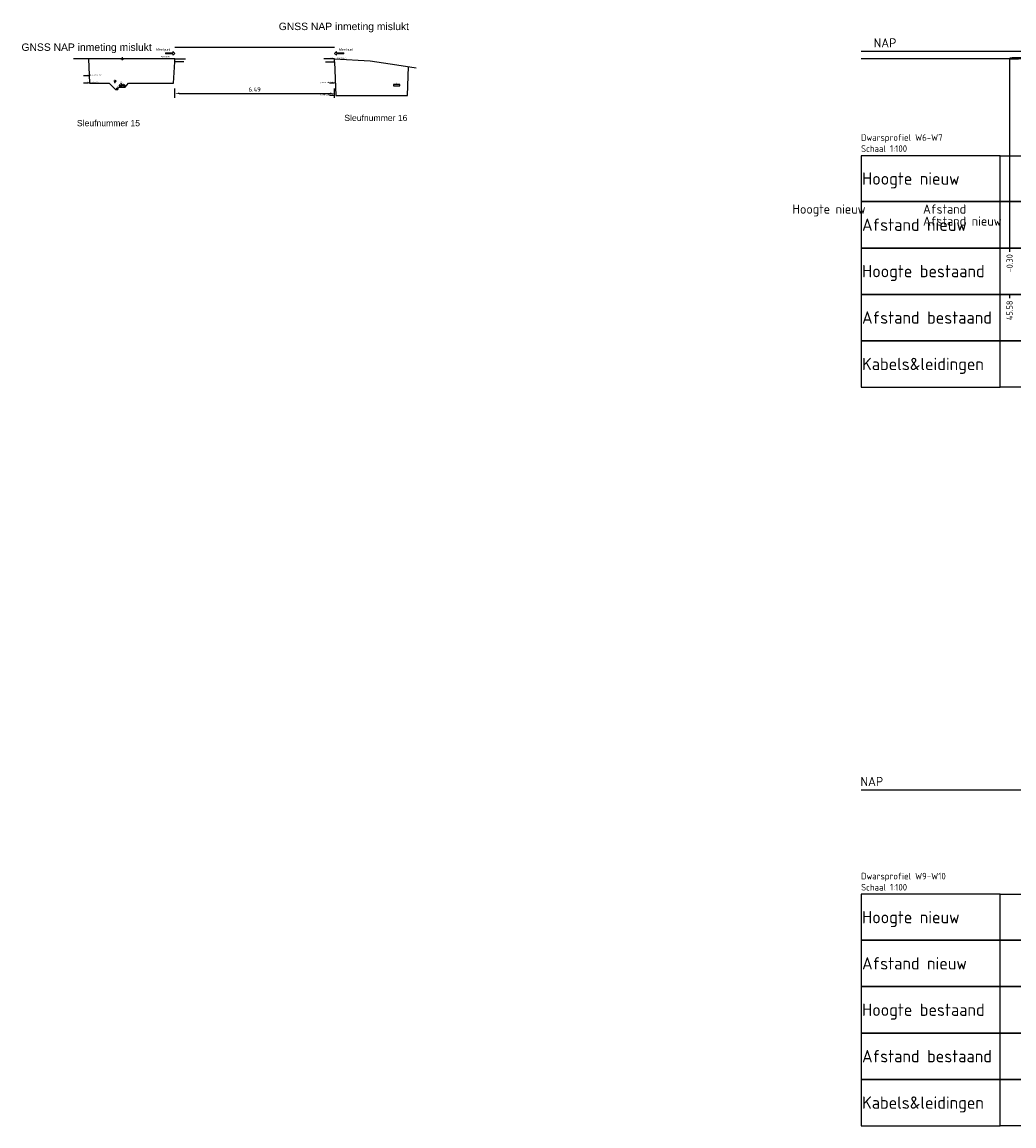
# Model space of a CAD drawing. Extents: x 102676 to 106538, y 417474 to 420545.
# Tile 18 of 112: x 104030 to 104070, y 418415 to 418460. Entities that reach past the tile are written whole.
import ezdxf
from ezdxf.enums import TextEntityAlignment as Align

# ---------------------------------------------------------------- set-up
doc = ezdxf.new("R2010")
doc.units = 0
doc.linetypes.add('AL-NAP_LIJN', pattern=[15.25, 12, -1.5, 0.25, -1.5])
doc.linetypes.add('DGN Style 2', pattern=[10.029034, 6.01742, -4.011614])
doc.layers.get('0').update_dxf_attribs({"lineweight": 25})
doc.layers.get('DEFPOINTS').update_dxf_attribs({"lineweight": 25})
for name, color, linetype, lineweight in [('00_ARCEER1', 1, 'Continuous', 25), ('B-WE-KL-DATA_KABELBED_ZIGGO BV-G', 90, 'Continuous', 25), ('N-WE-VH-VERHARDING_ASFALT-GD', 252, 'Continuous', 25), ('X-XX-AL-NAP-G', 7, 'AL-NAP_LIJN', 25), ('X-XX-AL-PROFIELBALK-G', 7, 'Continuous', 25), ('X-XX-AL-PROFIELBALK-T25', 7, 'Continuous', 25), ('X-XX-AL-T25', 7, 'Continuous', 25), ('X-XX-AL-VERWIJZING_DOORSNEDE-M_OUD', 7, 'Continuous', 25)]:
    doc.layers.add(name, color=color, linetype=linetype, lineweight=lineweight)
doc.layers.add('00_HULP', color=252, linetype='Continuous', lineweight=25, plot=False)
doc.styles.add('NLCS-ISO-ANNOTATIEF-T18', font='NLCS-ISO.ttf', dxfattribs={"height": 1.8})
doc.styles.add('NLCS-ISO-ANNOTATIEF-T25', font='NLCS-ISO.ttf', dxfattribs={"height": 2.5})
doc.styles.get("Standard").update_dxf_attribs({"font": 'arial.ttf'})
doc.dimstyles.new('NLCS-ANNOTATIEF-T18-PIJL_L2_H1', dxfattribs={"dimtxt": 2.5, "dimasz": 1.8, "dimexe": 2, "dimexo": 2, "dimgap": 0.7, "dimtad": 1, "dimzin": 0, "dimdsep": 46, "dimtxsty": 'NLCS-ISO-ANNOTATIEF-T18', "dimcen": 2.5, "dimdle": 2, "dimclrd": 256, "dimclre": 256, "dimclrt": 10, "dimadec": 1, "dimazin": 0, "dimtfac": 1, "dimtdec": 3, "dimtofl": 0, "dimtmove": 0, "dimatfit": 3, "dimfxl": 2, "dimfxlon": 1, "dimtfillclr": 256, "dimtolj": 1, "dimtzin": 0, "dimlwd": -1, "dimlwe": -1, "dimarcsym": 0})

# ---------------------------------------------------------------- blocks, each defined once
blk = doc.blocks.new('*D65')
at = {"layer": 'B-WE-KL-DATA_KABELBED_ZIGGO BV-G', "transparency": 16777216}
for p, q in [((104035.831, 418457.081), (104035.831, 418457.467)), ((104042.321, 418457.081), (104042.321, 418457.467)), ((104036.011, 418457.267), (104042.141, 418457.267))]:
    blk.add_line(p, q, dxfattribs=at)
for points in [[(104036.011, 418457.297), (104036.011, 418457.237), (104035.831, 418457.267)], [(104042.141, 418457.297), (104042.141, 418457.237), (104042.321, 418457.267)]]:
    blk.add_solid(points, dxfattribs=at)
at = {"layer": 'DEFPOINTS', "color": 0, "transparency": 16777216}
for p in [(104042.321, 418457.267), (104035.831, 418456.461, -0.271), (104042.321, 418456.461, -0.271)]:
    blk.add_point(p, dxfattribs=at)
at = {"layer": 'B-WE-KL-DATA_KABELBED_ZIGGO BV-G', "color": 10, "transparency": 16777216, "insert": (104039.076, 418457.427), "char_height": 0.18, "attachment_point": 5, "style": 'NLCS-ISO-ANNOTATIEF-T18'}
blk.add_mtext('\\A1;6.49', dxfattribs=at)
blk = doc.blocks.new('*U56')
at = {"color": 0, "linetype": 'ByBlock', "flags": 128}
blk.add_lwpolyline([(0, 0), (10, 0)], dxfattribs=at)
at = {"linetype": 'Continuous'}
blk.add_attdef('NAP', text='', height=2.5, dxfattribs=at).set_placement((3, 0), align=Align.BOTTOM_RIGHT)
blk = doc.blocks.new('LEIDING')
at = {"color": 0, "linetype": 'ByBlock'}
blk.add_circle((0, -0.5), 0.5, dxfattribs=at)
blk = doc.blocks.new('ID')
at = {"color": 0, "linetype": 'ByBlock'}
blk.add_attdef('ID', text='', height=50, dxfattribs=at).set_placement((0, 25), align=Align.BOTTOM_CENTER)
blk = doc.blocks.new('ELEKTRA')
at = {"color": 0, "linetype": 'ByBlock'}
blk.add_circle((0, -0.5), 0.5, dxfattribs=at)
blk = doc.blocks.new('GLASVEZEL')
at = {"color": 0, "linetype": 'ByBlock'}
blk.add_circle((0, -0.5), 0.5, dxfattribs=at)
blk = doc.blocks.new('*U138')
at = {"linetype": 'Continuous', "flags": 128}
for points in [[(-3, 0), (3, 0)], [(0, -3), (0, 3)]]:
    blk.add_lwpolyline(points, dxfattribs=at)
at = {"linetype": 'Continuous', "const_width": 1, "flags": 128}
for points in [[(-0.5, 0, 0.414214), (0, -0.5)], [(0.5, 0, 0.414214), (0, 0.5)]]:
    blk.add_lwpolyline(points, format="xyb", dxfattribs=at)
at = {"linetype": 'Continuous'}
blk.add_circle((0, 0), 1, dxfattribs=at)
at = {"linetype": 'Continuous', "style": 'NLCS-ISO-ANNOTATIEF-T25'}
blk.add_attdef('MVNAP', text='', height=0.375, dxfattribs=at).set_placement((-3, 0), align=Align.BOTTOM_RIGHT)
blk = doc.blocks.new('*U136')
at = {"color": 1, "linetype": 'Continuous', "lineweight": 0, "ltscale": 20, "const_width": 0.4, "flags": 128}
blk.add_lwpolyline([(0, -490), (0, 250)], dxfattribs=at)
at = {"layer": '00_ARCEER1', "linetype": 'Continuous', "lineweight": 0, "ltscale": 20, "flags": 128}
blk.add_lwpolyline([(-75, 25), (-75, 75), (-75, 75), (0, 0), (0, 0), (-75, -75), (-75, -75), (-75, -25), (-375, -25), (-375, 25)], close=True, dxfattribs=at)
at = {"linetype": 'Continuous', "lineweight": 0, "ltscale": 20, "insert": (-760, 205), "char_height": 100, "attachment_point": 1}
blk.add_mtext_dynamic_manual_height_columns('{\\C1;Meetpunt}', width=727.09, gutter_width=1250, heights=[0], dxfattribs=at)
blk = doc.blocks.new('NAP_GRONDLAAG')
at = {"color": 0, "linetype": 'ByBlock', "flags": 128}
blk.add_lwpolyline([(0, 0), (-10, 0)], dxfattribs=at)
at = {"linetype": 'Continuous'}
blk.add_attdef('NAP', text='', height=2.5, dxfattribs=at).set_placement((-3, 0), align=Align.BOTTOM_RIGHT)
blk = doc.blocks.new('AFDEKPLAAT')
at = {"color": 0, "linetype": 'ByBlock'}
blk.add_lwpolyline([(-0.5, -1), (0.5, -1), (0.5, 0), (-0.5, 0)], close=True, dxfattribs=at)
blk = doc.blocks.new('*U137')
at = {"color": 1, "linetype": 'Continuous', "lineweight": 0, "ltscale": 20, "const_width": 0.4, "flags": 128}
blk.add_lwpolyline([(0, -490), (0, 250)], dxfattribs=at)
at = {"layer": '00_ARCEER1', "linetype": 'Continuous', "lineweight": 0, "ltscale": 20, "flags": 128}
blk.add_lwpolyline([(75, 25), (75, 75), (75, 75), (0, 0), (0, 0), (75, -75), (75, -75), (75, -25), (375, -25), (375, 25)], close=True, dxfattribs=at)
at = {"linetype": 'Continuous', "lineweight": 0, "ltscale": 20, "insert": (760, 205), "char_height": 100, "attachment_point": 3}
blk.add_mtext_dynamic_manual_height_columns('{\\C1;Meetpunt}', width=727.09, gutter_width=1250, heights=[0], dxfattribs=at)

msp = doc.modelspace()

# ---------------------------------------------------------------- linework, layer by layer
msp.add_lwpolyline([(104035.8314, 418459.1429), (104042.3214, 418459.1429)])
at = {"ltscale": 20, "flags": 128}
for points in [[(104035.8314, 418458.675), (104034.5712, 418458.675), (104031.717, 418458.675)], [(104032.3314, 418458.675), (104032.3663, 418457.675), (104033.1712, 418457.675), (104033.4213, 418457.425), (104033.5234, 418457.425), (104033.5445, 418457.5204), (104033.8148, 418457.5204), (104033.9511, 418457.675), (104035.783, 418457.675), (104035.8314, 418458.5446)], [(104042.3214, 418458.5446), (104042.3713, 418457.175), (104045.2842, 418457.175), (104045.3214, 418458.3534)]]:
    msp.add_lwpolyline(points, dxfattribs=at)
at = {"color": 251, "ltscale": 20}
for points in [[(104036.2011, 418458.5446), (104035.8314, 418458.5446), (104035.8314, 418458.675), (104036.2615, 418458.675)], [(104041.9517, 418458.5446), (104042.3214, 418458.5446), (104042.3214, 418458.675), (104041.8913, 418458.675)]]:
    msp.add_lwpolyline(points, dxfattribs=at)
at = {"color": 3, "ltscale": 20, "flags": 128}
msp.add_lwpolyline([(104042.3214, 418458.675), (104043.7725, 418458.585), (104044.8556, 418458.425), (104045.6367, 418458.305)], dxfattribs=at)
at = {"layer": 'N-WE-VH-VERHARDING_ASFALT-GD', "color": 4, "linetype": 'DGN Style 2', "const_width": 0.1, "elevation": -0.7646}
msp.add_lwpolyline([(104069.7282, 418458.6854), (104081.3372, 418458.9154), (104092.8968, 418459.1754), (104105.4228, 418459.4554), (104113.3118, 418459.4261), (104117.3056, 418459.4261), (104145.254, 418459.0854), (104148.4176, 418459.0854)], dxfattribs=at)
at = {"layer": 'X-XX-AL-NAP-G'}
for points in [[(104063.6984, 418458.9854), (104148.4176, 418458.9854)], [(104063.6984, 418458.6854), (104069.7282, 418458.6854)], [(104063.6984, 418428.9854), (104148.4176, 418428.9854)]]:
    msp.add_lwpolyline(points, dxfattribs=at)
at = {"layer": 'X-XX-AL-PROFIELBALK-G', "color": 7, "linetype": 'Continuous', "lineweight": 25}
for p, q in [((104069.7282, 418450.9855, 1.8674), (104069.7282, 418450.8355, 1.8674)), ((104069.7282, 418449.0999, -0.1543), (104069.7282, 418448.9499, -0.1543))]:
    msp.add_line(p, q, dxfattribs=at)
for points in [[(104069.3427, 418454.7355), (104148.5287, 418454.7355), (104148.5287, 418452.8711), (104069.3427, 418452.8711)], [(104069.3427, 418452.8711), (104148.5287, 418452.8711), (104148.5287, 418450.9855), (104069.3427, 418450.9855)], [(104069.3427, 418424.7355), (104148.5287, 418424.7355), (104148.5287, 418422.8711), (104069.3427, 418422.8711)], [(104069.3427, 418422.8711), (104148.5287, 418422.8711), (104148.5287, 418420.9855), (104069.3427, 418420.9855)]]:
    msp.add_lwpolyline(points, close=True, dxfattribs=at)
at = {"layer": 'X-XX-AL-PROFIELBALK-G'}
for points in [[(104069.3427, 418450.9855), (104148.5287, 418450.9855), (104148.5287, 418449.0999), (104069.3427, 418449.0999)], [(104069.3427, 418449.0999), (104148.5287, 418449.0999), (104148.5287, 418447.2143), (104069.3427, 418447.2143)], [(104069.3427, 418447.2143), (104148.5287, 418447.2143), (104148.5287, 418445.3288), (104069.3427, 418445.3288)], [(104069.3427, 418420.9855), (104148.5287, 418420.9855), (104148.5287, 418419.0999), (104069.3427, 418419.0999)], [(104069.3427, 418419.0999), (104148.5287, 418419.0999), (104148.5287, 418417.2143), (104069.3427, 418417.2143)], [(104069.3427, 418417.2143), (104148.5287, 418417.2143), (104148.5287, 418415.3288), (104069.3427, 418415.3288)]]:
    msp.add_lwpolyline(points, close=True, dxfattribs=at)
at = {"layer": 'X-XX-AL-PROFIELBALK-G', "color": 7, "linetype": 'Continuous', "lineweight": 25}
for points in [[(104069.3427, 418452.8711), (104069.3427, 418454.7355), (104063.6984, 418454.7355), (104063.6984, 418452.8711)], [(104069.3427, 418450.9855), (104069.3427, 418452.8711), (104063.6984, 418452.8711), (104063.6984, 418450.9855)], [(104069.3427, 418449.0999), (104069.3427, 418450.9855), (104063.6984, 418450.9855), (104063.6984, 418449.0999)], [(104069.3427, 418447.2143), (104069.3427, 418449.0999), (104063.6984, 418449.0999), (104063.6984, 418447.2143)], [(104069.3427, 418445.3288), (104069.3427, 418447.2143), (104063.6984, 418447.2143), (104063.6984, 418445.3288)], [(104069.3427, 418422.8711), (104069.3427, 418424.7355), (104063.6984, 418424.7355), (104063.6984, 418422.8711)], [(104069.3427, 418420.9855), (104069.3427, 418422.8711), (104063.6984, 418422.8711), (104063.6984, 418420.9855)], [(104069.3427, 418419.0999), (104069.3427, 418420.9855), (104063.6984, 418420.9855), (104063.6984, 418419.0999)], [(104069.3427, 418417.2143), (104069.3427, 418419.0999), (104063.6984, 418419.0999), (104063.6984, 418417.2143)], [(104069.3427, 418415.3288), (104069.3427, 418417.2143), (104063.6984, 418417.2143), (104063.6984, 418415.3288)]]:
    msp.add_3dface(points, dxfattribs=at)
at = {"layer": 'X-XX-AL-VERWIJZING_DOORSNEDE-M_OUD', "color": 1, "elevation": 1.286}
msp.add_lwpolyline([(104069.7282, 418458.6854), (104069.7282, 418450.9855)], dxfattribs=at)

# ---------------------------------------------------------------- block references
at = {"ltscale": 20}
for name, p, xscale, yscale, zscale, values in [('*U138', (104033.707, 418458.675), 0.02, 0.02, 0.02, {'MVNAP': 'MV 0m'}), ('NAP_GRONDLAAG', (104042.3214, 418458.675), 0.02, 0.02, 0.02, {'NAP': 'MV'}), ('NAP_GRONDLAAG', (104042.3214, 418457.675), 0.02, 0.02, 0.02, {'NAP': 'grond tot -1m MV'}), ('ID', (104044.8414, 418457.625), 0.001, 0.001, 0.001, {'ID': '1'}), ('NAP_GRONDLAAG', (104042.3214, 418457.175), 0.02, 0.02, 0.02, {'NAP': 'klei tot -1.5m MV'})]:
    msp.add_blockref(name, p, dxfattribs=dict(at, xscale=xscale, yscale=yscale, zscale=zscale)).add_auto_attribs(values)
at = {"linetype": 'Continuous', "lineweight": 0, "ltscale": 20, "xscale": 0.001, "yscale": 0.001, "zscale": 0.001}
for name, p in [('*U136', (104035.8314, 418458.8929)), ('*U137', (104042.3214, 418458.8929))]:
    msp.add_blockref(name, p, dxfattribs=at)
at = {"ltscale": 20}
ref = msp.add_blockref('*U56', (104032.3314, 418457.975), dxfattribs=dict(at, xscale=-0.02, yscale=0.02, zscale=0.02))
ref.add_attrib('NAP', 'Zand tot -0.7m MV', dxfattribs={"linetype": 'Continuous', "height": 0.05}).set_placement((104032.849, 418457.975), align=Align.BOTTOM_RIGHT)
ref = msp.add_blockref('ID', (104033.4014, 418457.775), dxfattribs=dict(at, xscale=-0.001, yscale=0.001, zscale=0.001))
ref.add_attrib('ID', '4', dxfattribs={"color": 0, "linetype": 'ByBlock', "height": 0.05}).set_placement((104033.4014, 418457.8), align=Align.BOTTOM_CENTER)
ref = msp.add_blockref('*U56', (104032.3314, 418457.675), dxfattribs=dict(at, xscale=-0.02, yscale=0.02, zscale=0.02))
ref.add_attrib('NAP', 'klei tot -1m MV', dxfattribs={"linetype": 'Continuous', "height": 0.05}).set_placement((104032.7331, 418457.675), align=Align.BOTTOM_RIGHT)
ref = msp.add_blockref('ID', (104033.397, 418457.7387), dxfattribs=dict(at, xscale=-0.001, yscale=0.001, zscale=0.001))
ref.add_attrib('ID', '5', dxfattribs={"color": 0, "linetype": 'ByBlock', "height": 0.05}).set_placement((104033.3536, 418457.713), align=Align.BOTTOM_CENTER)
for name, p, xscale, yscale, zscale in [('GLASVEZEL', (104033.397, 418457.7387), -0.03, 0.03, 0.03), ('GLASVEZEL', (104033.4014, 418457.775), -0.03, 0.03, 0.03), ('GLASVEZEL', (104033.4336, 418457.775), -0.03, 0.03, 0.03), ('ELEKTRA', (104033.4814, 418457.475), -0.05, 0.05, 0.05), ('LEIDING', (104033.5982, 418457.6143), -0.05, 0.05, 0.05), ('LEIDING', (104033.6626, 418457.5933), -0.05, 0.05, 0.05), ('LEIDING', (104033.6514, 418457.675), -0.025, 0.025, 0.025), ('LEIDING', (104033.6651, 418457.6497), -0.025, 0.025, 0.025), ('LEIDING', (104033.7314, 418457.625), -0.05, 0.05, 0.05), ('LEIDING', (104033.7864, 418457.6138), -0.05, 0.05, 0.05), ('AFDEKPLAAT', (104044.8414, 418457.625), 0.25, 0.05, 0.25)]:
    msp.add_blockref(name, p, dxfattribs=dict(at, xscale=xscale, yscale=yscale, zscale=zscale))
ref = msp.add_blockref('ID', (104033.4814, 418457.475), dxfattribs=dict(at, xscale=-0.001, yscale=0.001, zscale=0.001))
ref.add_attrib('ID', '3', dxfattribs={"color": 0, "linetype": 'ByBlock', "height": 0.05}).set_placement((104033.4814, 418457.5), align=Align.BOTTOM_CENTER)
ref = msp.add_blockref('ID', (104033.6514, 418457.675), dxfattribs=dict(at, xscale=-0.001, yscale=0.001, zscale=0.001))
ref.add_attrib('ID', '2', dxfattribs={"color": 0, "linetype": 'ByBlock', "height": 0.05}).set_placement((104033.6514, 418457.7), align=Align.BOTTOM_CENTER)
ref = msp.add_blockref('ID', (104033.7314, 418457.625), dxfattribs=dict(at, xscale=-0.001, yscale=0.001, zscale=0.001))
ref.add_attrib('ID', '1', dxfattribs={"color": 0, "linetype": 'ByBlock', "height": 0.05}).set_placement((104033.7314, 418457.65), align=Align.BOTTOM_CENTER)

# ---------------------------------------------------------------- texts
at = {"ltscale": 20, "char_height": 0.3, "attachment_point": 1}
for insert in [(104040.0561, 418460.1369), (104029.609, 418459.2942)]:
    msp.add_mtext_dynamic_manual_height_columns('GNSS NAP inmeting mislukt', width=7.637677, gutter_width=1.25, heights=[0], dxfattribs=dict(at, insert=insert))
at = {"linetype": 'Continuous', "lineweight": 0, "ltscale": 20, "char_height": 0.05, "attachment_point": 1}
for insert in [(104035.2647, 418458.7799), (104042.4455, 418458.7295)]:
    msp.add_mtext_dynamic_manual_height_columns('{\\C1;Rand asfalt}', width=0.546368, gutter_width=1.25, heights=[0.252], dxfattribs=dict(at, insert=insert))
at = {"layer": '00_HULP', "ltscale": 20}
for s, p in [('Sleufnummer 15', (104033.1399, 418455.8576)), ('Sleufnummer 16', (104043.9977, 418456.0699))]:
    msp.add_text(s, height=0.25, dxfattribs=at).set_placement(p, align=Align.BOTTOM_CENTER)
at = {"layer": 'X-XX-AL-PROFIELBALK-T25', "char_height": 0.25, "attachment_point": 6, "rotation": 90, "style": 'NLCS-ISO-ANNOTATIEF-T25'}
for s, insert in [('-0.30', (104069.7282, 418450.7355, 2.6292)), ('45.58', (104069.7282, 418448.8499, 0.6075))]:
    msp.add_mtext_dynamic_manual_height_columns(s, width=0.445486, gutter_width=0.9, heights=[0], dxfattribs=dict(at, insert=insert))
at = {"layer": 'X-XX-AL-T25', "style": 'NLCS-ISO-ANNOTATIEF-T25'}
for p in [(104064.2106, 418459.1305, -0.9171), (104063.6728, 418429.1305, -0.9171)]:
    msp.add_text('NAP', height=0.375, dxfattribs=at).set_placement(p)
for s, height, p in [('Hoogte nieuw', 0.5, (104063.7384, 418453.8076)), ('Hoogte nieuw', 0.375, (104060.9092, 418452.568)), ('Afstand', 0.375, (104066.2123, 418452.568)), ('Afstand nieuw', 0.5, (104063.7384, 418451.9326)), ('Afstand nieuw', 0.375, (104066.2123, 418452.0798)), ('Hoogte bestaand', 0.5, (104063.7384, 418450.047)), ('Afstand bestaand', 0.5, (104063.7384, 418448.1614)), ('Kabels&leidingen', 0.5, (104063.7384, 418446.2758)), ('Hoogte nieuw', 0.5, (104063.7384, 418423.8076)), ('Afstand nieuw', 0.5, (104063.7384, 418421.9326)), ('Hoogte bestaand', 0.5, (104063.7384, 418420.047)), ('Afstand bestaand', 0.5, (104063.7384, 418418.1614)), ('Kabels&leidingen', 0.5, (104063.7384, 418416.2758))]:
    msp.add_text(s, height=height, dxfattribs=at).set_placement(p, align=Align.MIDDLE_LEFT)
at = {"layer": 'X-XX-AL-T25', "char_height": 0.27, "attachment_point": 1, "style": 'NLCS-ISO-ANNOTATIEF-T18'}
for s, insert in [('Dwarsprofiel W6-W7\\PSchaal 1:100', (104063.6984, 418455.6089)), ('Dwarsprofiel W9-W10\\PSchaal 1:100', (104063.6984, 418425.6089))]:
    msp.add_mtext(s, dxfattribs=dict(at, insert=insert))

# ---------------------------------------------------------------- dimensions: what is measured, and where the dimension line sits
at = {"layer": 'B-WE-KL-DATA_KABELBED_ZIGGO BV-G'}
dim = msp.add_linear_dim(base=(104042.3214, 418457.2674), p1=(104035.8314, 418456.4612, -0.2706), p2=(104042.3214, 418456.4612, -0.2706), dimstyle='NLCS-ANNOTATIEF-T18-PIJL_L2_H1', dxfattribs=at)
dim.commit()
dim.dimension.update_dxf_attribs({"geometry": '*D65', "text_midpoint": (104039.0764, 418457.4274)})

doc.saveas('drawing.dxf')
